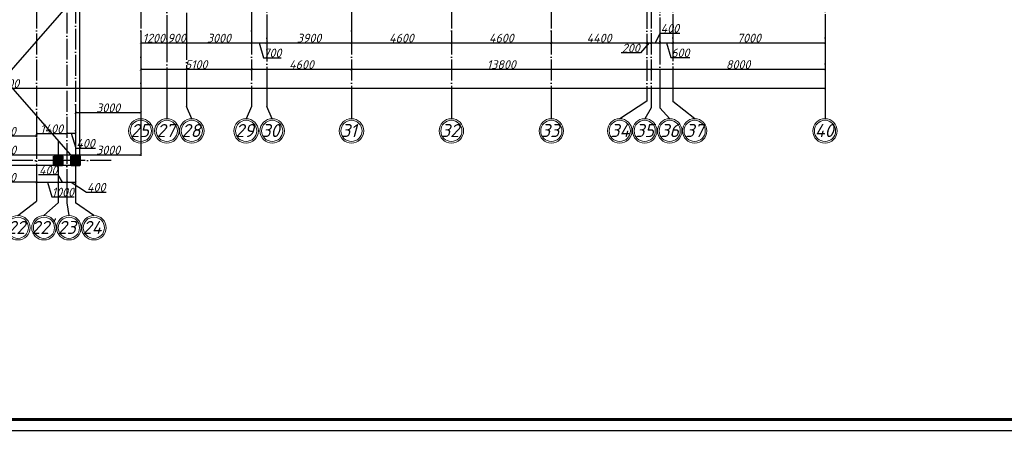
# Model space of a CAD drawing. Header units: millimetres. Extents: x 1112040 to 6903494, y -332921 to -150905.
# Tile 48 of 153: x 1530768 to 1576095, y -241982 to -223032. Entities that reach past the tile are written whole.
import ezdxf

# ---------------------------------------------------------------- set-up
doc = ezdxf.new("R2010")
doc.units = ezdxf.units.MM
doc.linetypes.add('ACAD_ISO04W100', pattern=[30, 24, -3, 0, -3])
doc.layers.add('kolonn', color=7, linetype='Continuous')
doc.layers.add('os', color=253, linetype='Continuous')
doc.styles.get("Standard").update_dxf_attribs({"font": 'isocpeui.ttf'})
doc.styles.add('ГОСТ 300', font='isocpeui.ttf', dxfattribs={"height": 250})
doc.dimstyles.new('ISO-25', dxfattribs={"dimtxt": 400, "dimasz": 100, "dimexe": 50, "dimexo": 50, "dimgap": 20, "dimtad": 1, "dimdec": 0, "dimtxsty": 'Standard', "dimblk": 'ARCHTICK', "dimcen": 20, "dimclrd": 1, "dimclre": 1, "dimadec": 0, "dimazin": 0, "dimtfac": 1, "dimtdec": 0, "dimtmove": 0, "dimatfit": 3, "dimldrblk": 'ARCHTICK', "dimfxl": 1, "dimarcsym": 0})

# ---------------------------------------------------------------- blocks, each defined once
blk = doc.blocks.new('ghsdd')
at = {"ltscale": 50}
h = blk.add_hatch(color=256, dxfattribs=at)
h.paths.add_polyline_path([(0, 200), (-200, 200), (-200, 0), (0, 0)])
h.paths.add_polyline_path([(200, 0), (200, 200), (0, 200), (0, 0)])
h.paths.add_polyline_path([(0, 0), (-200, 0), (-200, -200), (0, -200)])
h.paths.add_polyline_path([(0, 0), (0, -200), (200, -200), (200, 0)])
at = {"lineweight": 0}
for p, q in [((0, -374), (0, 374)), ((-374, 0), (374, 0))]:
    blk.add_line(p, q, dxfattribs=at)
at = {"lineweight": 50, "ltscale": 50}
blk.add_lwpolyline([(200, 200), (200, -200), (-200, -200), (-200, 200), (200, 200)], dxfattribs=at)
blk = doc.blocks.new('_ArchTick')
at = {"color": 0, "linetype": 'ByBlock', "const_width": 0.15}
blk.add_lwpolyline([(-0.5, -0.5), (0.5, 0.5)], dxfattribs=at)
blk = doc.blocks.new('*D2695')
at = {"color": 1, "lineweight": -2, "transparency": 16777216}
for p, q in [((1531542, -227941), (1531542, -228436)), ((1528542, -228055), (1528542, -228436)), ((1528542, -228386), (1531542, -228386))]:
    blk.add_line(p, q, dxfattribs=at)
at = {"color": 1, "lineweight": -2, "transparency": 16777216, "xscale": 100, "yscale": 100, "zscale": 100, "rotation": 180}
blk.add_blockref('_ArchTick', (1528542, -228386), dxfattribs=at)
at = {"color": 1, "lineweight": -2, "transparency": 16777216, "xscale": 100, "yscale": 100, "zscale": 100}
blk.add_blockref('_ArchTick', (1531542, -228386), dxfattribs=at)
at = {"color": 0, "transparency": 16777216, "insert": (1530042, -228166), "char_height": 400, "attachment_point": 5}
blk.add_mtext('3000', dxfattribs=at)
blk = doc.blocks.new('*D2696')
at = {"color": 1, "lineweight": -2, "transparency": 16777216}
for p, q in [((1531542, -227941), (1531542, -228322)), ((1532942, -227932), (1532942, -228322)), ((1531542, -228272), (1532942, -228272))]:
    blk.add_line(p, q, dxfattribs=at)
at = {"color": 1, "lineweight": -2, "transparency": 16777216, "xscale": 100, "yscale": 100, "zscale": 100, "rotation": 180}
blk.add_blockref('_ArchTick', (1531542, -228272), dxfattribs=at)
at = {"color": 1, "lineweight": -2, "transparency": 16777216, "xscale": 100, "yscale": 100, "zscale": 100}
blk.add_blockref('_ArchTick', (1532942, -228272), dxfattribs=at)
at = {"color": 0, "transparency": 16777216, "insert": (1532242, -228052), "char_height": 400, "attachment_point": 5}
blk.add_mtext('1400', dxfattribs=at)
blk = doc.blocks.new('*D2697')
at = {"color": 1, "lineweight": -2, "transparency": 16777216}
for p, q in [((1533342, -226923), (1533342, -228313)), ((1532942, -227932), (1532942, -228313)), ((1532942, -228263), (1533342, -228263)), ((1533142, -228263), (1533346, -228943)), ((1533346, -228943), (1534255, -228943))]:
    blk.add_line(p, q, dxfattribs=at)
at = {"color": 1, "lineweight": -2, "transparency": 16777216, "xscale": 100, "yscale": 100, "zscale": 100, "rotation": 180}
blk.add_blockref('_ArchTick', (1532942, -228263), dxfattribs=at)
at = {"color": 1, "lineweight": -2, "transparency": 16777216, "xscale": 100, "yscale": 100, "zscale": 100}
blk.add_blockref('_ArchTick', (1533342, -228263), dxfattribs=at)
at = {"color": 0, "transparency": 16777216, "insert": (1533801, -228723), "char_height": 400, "attachment_point": 5}
blk.add_mtext('400', dxfattribs=at)
blk = doc.blocks.new('*D2698')
at = {"color": 1, "lineweight": -2, "transparency": 16777216}
for p, q in [((1536342, -223537), (1536342, -227357)), ((1533342, -226923), (1533342, -227357)), ((1533342, -227307), (1536342, -227307))]:
    blk.add_line(p, q, dxfattribs=at)
at = {"color": 1, "lineweight": -2, "transparency": 16777216, "xscale": 100, "yscale": 100, "zscale": 100, "rotation": 180}
blk.add_blockref('_ArchTick', (1533342, -227307), dxfattribs=at)
at = {"color": 1, "lineweight": -2, "transparency": 16777216, "xscale": 100, "yscale": 100, "zscale": 100}
blk.add_blockref('_ArchTick', (1536342, -227307), dxfattribs=at)
at = {"color": 0, "transparency": 16777216, "insert": (1534842, -227087), "char_height": 400, "attachment_point": 5}
blk.add_mtext('3000', dxfattribs=at)
blk = doc.blocks.new('*D2699')
at = {"color": 1, "lineweight": -2, "transparency": 16777216}
for p, q in [((1536342, -223537), (1536342, -224149)), ((1537542, -223484), (1537542, -224149)), ((1536342, -224099), (1537542, -224099))]:
    blk.add_line(p, q, dxfattribs=at)
at = {"color": 1, "lineweight": -2, "transparency": 16777216, "xscale": 100, "yscale": 100, "zscale": 100, "rotation": 180}
blk.add_blockref('_ArchTick', (1536342, -224099), dxfattribs=at)
at = {"color": 1, "lineweight": -2, "transparency": 16777216, "xscale": 100, "yscale": 100, "zscale": 100}
blk.add_blockref('_ArchTick', (1537542, -224099), dxfattribs=at)
at = {"color": 0, "transparency": 16777216, "insert": (1536942, -223879), "char_height": 400, "attachment_point": 5}
blk.add_mtext('1200', dxfattribs=at)
blk = doc.blocks.new('*D2640')
at = {"color": 1, "lineweight": -2, "transparency": 16777216}
for p, q in [((1538442, -223395), (1538442, -224149)), ((1537542, -223484), (1537542, -224149)), ((1537542, -224099), (1538442, -224099))]:
    blk.add_line(p, q, dxfattribs=at)
at = {"color": 1, "lineweight": -2, "transparency": 16777216, "xscale": 100, "yscale": 100, "zscale": 100, "rotation": 180}
blk.add_blockref('_ArchTick', (1537542, -224099), dxfattribs=at)
at = {"color": 1, "lineweight": -2, "transparency": 16777216, "xscale": 100, "yscale": 100, "zscale": 100}
blk.add_blockref('_ArchTick', (1538442, -224099), dxfattribs=at)
at = {"color": 0, "transparency": 16777216, "insert": (1537992, -223879), "char_height": 400, "attachment_point": 5}
blk.add_mtext('900', dxfattribs=at)
blk = doc.blocks.new('*D2641')
at = {"color": 1, "lineweight": -2, "transparency": 16777216}
for p, q in [((1538442, -223395), (1538442, -224149)), ((1541442, -223430), (1541442, -224149)), ((1538442, -224099), (1541442, -224099))]:
    blk.add_line(p, q, dxfattribs=at)
at = {"color": 1, "lineweight": -2, "transparency": 16777216, "xscale": 100, "yscale": 100, "zscale": 100, "rotation": 180}
blk.add_blockref('_ArchTick', (1538442, -224099), dxfattribs=at)
at = {"color": 1, "lineweight": -2, "transparency": 16777216, "xscale": 100, "yscale": 100, "zscale": 100}
blk.add_blockref('_ArchTick', (1541442, -224099), dxfattribs=at)
at = {"color": 0, "transparency": 16777216, "insert": (1539942, -223879), "char_height": 400, "attachment_point": 5}
blk.add_mtext('3000', dxfattribs=at)
blk = doc.blocks.new('*D2642')
at = {"color": 1, "lineweight": -2, "transparency": 16777216}
for p, q in [((1541442, -223430), (1541442, -224149)), ((1542142, -223413), (1542142, -224149)), ((1541442, -224099), (1542142, -224099)), ((1541792, -224099), (1541998, -224786)), ((1541998, -224786), (1542807, -224786))]:
    blk.add_line(p, q, dxfattribs=at)
at = {"color": 1, "lineweight": -2, "transparency": 16777216, "xscale": 100, "yscale": 100, "zscale": 100, "rotation": 180}
blk.add_blockref('_ArchTick', (1541442, -224099), dxfattribs=at)
at = {"color": 1, "lineweight": -2, "transparency": 16777216, "xscale": 100, "yscale": 100, "zscale": 100}
blk.add_blockref('_ArchTick', (1542142, -224099), dxfattribs=at)
at = {"color": 0, "transparency": 16777216, "insert": (1542402, -224564), "char_height": 400, "attachment_point": 5}
blk.add_mtext('700', dxfattribs=at)
blk = doc.blocks.new('*D2643')
at = {"color": 1, "lineweight": -2, "transparency": 16777216}
for p, q in [((1542142, -223413), (1542142, -224149)), ((1546042, -223372), (1546042, -224149)), ((1542142, -224099), (1546042, -224099))]:
    blk.add_line(p, q, dxfattribs=at)
at = {"color": 1, "lineweight": -2, "transparency": 16777216, "xscale": 100, "yscale": 100, "zscale": 100, "rotation": 180}
blk.add_blockref('_ArchTick', (1542142, -224099), dxfattribs=at)
at = {"color": 1, "lineweight": -2, "transparency": 16777216, "xscale": 100, "yscale": 100, "zscale": 100}
blk.add_blockref('_ArchTick', (1546042, -224099), dxfattribs=at)
at = {"color": 0, "transparency": 16777216, "insert": (1544092, -223879), "char_height": 400, "attachment_point": 5}
blk.add_mtext('3900', dxfattribs=at)
blk = doc.blocks.new('*D2644')
at = {"color": 1, "lineweight": -2, "transparency": 16777216}
for p, q in [((1546042, -223372), (1546042, -224149)), ((1550642, -223539), (1550642, -224149)), ((1546042, -224099), (1550642, -224099))]:
    blk.add_line(p, q, dxfattribs=at)
at = {"color": 1, "lineweight": -2, "transparency": 16777216, "xscale": 100, "yscale": 100, "zscale": 100, "rotation": 180}
blk.add_blockref('_ArchTick', (1546042, -224099), dxfattribs=at)
at = {"color": 1, "lineweight": -2, "transparency": 16777216, "xscale": 100, "yscale": 100, "zscale": 100}
blk.add_blockref('_ArchTick', (1550642, -224099), dxfattribs=at)
at = {"color": 0, "transparency": 16777216, "insert": (1548342, -223879), "char_height": 400, "attachment_point": 5}
blk.add_mtext('4600', dxfattribs=at)
blk = doc.blocks.new('*D2645')
at = {"color": 1, "lineweight": -2, "transparency": 16777216}
for p, q in [((1550642, -223539), (1550642, -224149)), ((1555242, -223594), (1555242, -224149)), ((1550642, -224099), (1555242, -224099))]:
    blk.add_line(p, q, dxfattribs=at)
at = {"color": 1, "lineweight": -2, "transparency": 16777216, "xscale": 100, "yscale": 100, "zscale": 100, "rotation": 180}
blk.add_blockref('_ArchTick', (1550642, -224099), dxfattribs=at)
at = {"color": 1, "lineweight": -2, "transparency": 16777216, "xscale": 100, "yscale": 100, "zscale": 100}
blk.add_blockref('_ArchTick', (1555242, -224099), dxfattribs=at)
at = {"color": 0, "transparency": 16777216, "insert": (1552942, -223879), "char_height": 400, "attachment_point": 5}
blk.add_mtext('4600', dxfattribs=at)
blk = doc.blocks.new('*D2646')
at = {"color": 1, "lineweight": -2, "transparency": 16777216}
for p, q in [((1555242, -223594), (1555242, -224149)), ((1559642, -223677), (1559642, -224149)), ((1555242, -224099), (1559642, -224099))]:
    blk.add_line(p, q, dxfattribs=at)
at = {"color": 1, "lineweight": -2, "transparency": 16777216, "xscale": 100, "yscale": 100, "zscale": 100, "rotation": 180}
blk.add_blockref('_ArchTick', (1555242, -224099), dxfattribs=at)
at = {"color": 1, "lineweight": -2, "transparency": 16777216, "xscale": 100, "yscale": 100, "zscale": 100}
blk.add_blockref('_ArchTick', (1559642, -224099), dxfattribs=at)
at = {"color": 0, "transparency": 16777216, "insert": (1557442, -223879), "char_height": 400, "attachment_point": 5}
blk.add_mtext('4400', dxfattribs=at)
blk = doc.blocks.new('*D2647')
at = {"color": 1, "lineweight": -2, "transparency": 16777216}
for p, q in [((1559642, -223677), (1559642, -224149)), ((1559842, -223648), (1559842, -224149)), ((1559742, -224099), (1559348, -224559)), ((1559642, -224099), (1559842, -224099)), ((1559348, -224559), (1558458, -224559))]:
    blk.add_line(p, q, dxfattribs=at)
at = {"color": 1, "lineweight": -2, "transparency": 16777216, "xscale": 100, "yscale": 100, "zscale": 100, "rotation": 180}
blk.add_blockref('_ArchTick', (1559642, -224099), dxfattribs=at)
at = {"color": 1, "lineweight": -2, "transparency": 16777216, "xscale": 100, "yscale": 100, "zscale": 100}
blk.add_blockref('_ArchTick', (1559842, -224099), dxfattribs=at)
at = {"color": 0, "transparency": 16777216, "insert": (1558903, -224339), "char_height": 400, "attachment_point": 5}
blk.add_mtext('200', dxfattribs=at)
blk = doc.blocks.new('*D2648')
at = {"color": 1, "lineweight": -2, "transparency": 16777216}
for p, q in [((1559842, -223648), (1559842, -224149)), ((1560042, -224099), (1560246, -223651)), ((1560242, -223605), (1560242, -224149)), ((1560246, -223651), (1561155, -223651)), ((1559842, -224099), (1560242, -224099))]:
    blk.add_line(p, q, dxfattribs=at)
at = {"color": 1, "lineweight": -2, "transparency": 16777216, "xscale": 100, "yscale": 100, "zscale": 100, "rotation": 180}
blk.add_blockref('_ArchTick', (1559842, -224099), dxfattribs=at)
at = {"color": 1, "lineweight": -2, "transparency": 16777216, "xscale": 100, "yscale": 100, "zscale": 100}
blk.add_blockref('_ArchTick', (1560242, -224099), dxfattribs=at)
at = {"color": 0, "transparency": 16777216, "insert": (1560701, -223431), "char_height": 400, "attachment_point": 5}
blk.add_mtext('400', dxfattribs=at)
blk = doc.blocks.new('*D2649')
at = {"color": 1, "lineweight": -2, "transparency": 16777216}
for p, q in [((1560242, -223605), (1560242, -224149)), ((1560842, -223576), (1560842, -224149)), ((1560242, -224099), (1560842, -224099)), ((1560542, -224099), (1560746, -224779)), ((1560746, -224779), (1561617, -224779))]:
    blk.add_line(p, q, dxfattribs=at)
at = {"color": 1, "lineweight": -2, "transparency": 16777216, "xscale": 100, "yscale": 100, "zscale": 100, "rotation": 180}
blk.add_blockref('_ArchTick', (1560242, -224099), dxfattribs=at)
at = {"color": 1, "lineweight": -2, "transparency": 16777216, "xscale": 100, "yscale": 100, "zscale": 100}
blk.add_blockref('_ArchTick', (1560842, -224099), dxfattribs=at)
at = {"color": 0, "transparency": 16777216, "insert": (1561181, -224559), "char_height": 400, "attachment_point": 5}
blk.add_mtext('600', dxfattribs=at)
blk = doc.blocks.new('*D2650')
at = {"color": 1, "lineweight": -2, "transparency": 16777216}
for p, q in [((1560842, -223576), (1560842, -224149)), ((1567842, -223552), (1567842, -224149)), ((1560842, -224099), (1567842, -224099))]:
    blk.add_line(p, q, dxfattribs=at)
at = {"color": 1, "lineweight": -2, "transparency": 16777216, "xscale": 100, "yscale": 100, "zscale": 100, "rotation": 180}
blk.add_blockref('_ArchTick', (1560842, -224099), dxfattribs=at)
at = {"color": 1, "lineweight": -2, "transparency": 16777216, "xscale": 100, "yscale": 100, "zscale": 100}
blk.add_blockref('_ArchTick', (1567842, -224099), dxfattribs=at)
at = {"color": 0, "transparency": 16777216, "insert": (1564342, -223876), "char_height": 400, "attachment_point": 5}
blk.add_mtext('7000', dxfattribs=at)
blk = doc.blocks.new('*D2747')
at = {"color": 1, "lineweight": -2, "transparency": 16777216}
for p, q in [((1526742, -228984), (1526742, -229302)), ((1526742, -229252), (1533342, -229252)), ((1533342, -229056), (1533342, -229302))]:
    blk.add_line(p, q, dxfattribs=at)
at = {"color": 1, "lineweight": -2, "transparency": 16777216, "xscale": 100, "yscale": 100, "zscale": 100, "rotation": 180}
blk.add_blockref('_ArchTick', (1526742, -229252), dxfattribs=at)
at = {"color": 1, "lineweight": -2, "transparency": 16777216, "xscale": 100, "yscale": 100, "zscale": 100}
blk.add_blockref('_ArchTick', (1533342, -229252), dxfattribs=at)
at = {"color": 0, "transparency": 16777216, "insert": (1530042, -229032), "char_height": 400, "attachment_point": 5}
blk.add_mtext('6600', dxfattribs=at)
blk = doc.blocks.new('*D2748')
at = {"color": 1, "lineweight": -2, "transparency": 16777216}
for p, q in [((1536342, -224980), (1536342, -229302)), ((1533342, -229056), (1533342, -229302)), ((1533342, -229252), (1536342, -229252))]:
    blk.add_line(p, q, dxfattribs=at)
at = {"color": 1, "lineweight": -2, "transparency": 16777216, "xscale": 100, "yscale": 100, "zscale": 100, "rotation": 180}
blk.add_blockref('_ArchTick', (1533342, -229252), dxfattribs=at)
at = {"color": 1, "lineweight": -2, "transparency": 16777216, "xscale": 100, "yscale": 100, "zscale": 100}
blk.add_blockref('_ArchTick', (1536342, -229252), dxfattribs=at)
at = {"color": 0, "transparency": 16777216, "insert": (1534842, -229032), "char_height": 400, "attachment_point": 5}
blk.add_mtext('3000', dxfattribs=at)
blk = doc.blocks.new('*D2749')
at = {"color": 1, "lineweight": -2, "transparency": 16777216}
for p, q in [((1536342, -224980), (1536342, -225367)), ((1541442, -224980), (1541442, -225367)), ((1536342, -225317), (1541442, -225317))]:
    blk.add_line(p, q, dxfattribs=at)
at = {"color": 1, "lineweight": -2, "transparency": 16777216, "xscale": 100, "yscale": 100, "zscale": 100, "rotation": 180}
blk.add_blockref('_ArchTick', (1536342, -225317), dxfattribs=at)
at = {"color": 1, "lineweight": -2, "transparency": 16777216, "xscale": 100, "yscale": 100, "zscale": 100}
blk.add_blockref('_ArchTick', (1541442, -225317), dxfattribs=at)
at = {"color": 0, "transparency": 16777216, "insert": (1538892, -225097), "char_height": 400, "attachment_point": 5}
blk.add_mtext('5100', dxfattribs=at)
blk = doc.blocks.new('*D2750')
at = {"color": 1, "lineweight": -2, "transparency": 16777216}
for p, q in [((1541442, -224980), (1541442, -225367)), ((1546042, -224907), (1546042, -225367)), ((1541442, -225317), (1546042, -225317))]:
    blk.add_line(p, q, dxfattribs=at)
at = {"color": 1, "lineweight": -2, "transparency": 16777216, "xscale": 100, "yscale": 100, "zscale": 100, "rotation": 180}
blk.add_blockref('_ArchTick', (1541442, -225317), dxfattribs=at)
at = {"color": 1, "lineweight": -2, "transparency": 16777216, "xscale": 100, "yscale": 100, "zscale": 100}
blk.add_blockref('_ArchTick', (1546042, -225317), dxfattribs=at)
at = {"color": 0, "transparency": 16777216, "insert": (1543742, -225097), "char_height": 400, "attachment_point": 5}
blk.add_mtext('4600', dxfattribs=at)
blk = doc.blocks.new('*D2751')
at = {"color": 1, "lineweight": -2, "transparency": 16777216}
for p, q in [((1546042, -224907), (1546042, -225367)), ((1559842, -225007), (1559842, -225367)), ((1546042, -225317), (1559842, -225317))]:
    blk.add_line(p, q, dxfattribs=at)
at = {"color": 1, "lineweight": -2, "transparency": 16777216, "xscale": 100, "yscale": 100, "zscale": 100, "rotation": 180}
blk.add_blockref('_ArchTick', (1546042, -225317), dxfattribs=at)
at = {"color": 1, "lineweight": -2, "transparency": 16777216, "xscale": 100, "yscale": 100, "zscale": 100}
blk.add_blockref('_ArchTick', (1559842, -225317), dxfattribs=at)
at = {"color": 0, "transparency": 16777216, "insert": (1552942, -225097), "char_height": 400, "attachment_point": 5}
blk.add_mtext('13800', dxfattribs=at)
blk = doc.blocks.new('*D2752')
at = {"color": 1, "lineweight": -2, "transparency": 16777216}
for p, q in [((1559842, -225007), (1559842, -225367)), ((1567842, -224848), (1567842, -225367)), ((1559842, -225317), (1567842, -225317))]:
    blk.add_line(p, q, dxfattribs=at)
at = {"color": 1, "lineweight": -2, "transparency": 16777216, "xscale": 100, "yscale": 100, "zscale": 100, "rotation": 180}
blk.add_blockref('_ArchTick', (1559842, -225317), dxfattribs=at)
at = {"color": 1, "lineweight": -2, "transparency": 16777216, "xscale": 100, "yscale": 100, "zscale": 100}
blk.add_blockref('_ArchTick', (1567842, -225317), dxfattribs=at)
at = {"color": 0, "transparency": 16777216, "insert": (1563842, -225097), "char_height": 400, "attachment_point": 5}
blk.add_mtext('8000', dxfattribs=at)
blk = doc.blocks.new('*D2753')
at = {"color": 1, "lineweight": -2, "transparency": 16777216}
for p, q in [((1492242, -226139), (1492242, -226242)), ((1567842, -226139), (1567842, -226242)), ((1567842, -226192), (1492242, -226192))]:
    blk.add_line(p, q, dxfattribs=at)
at = {"color": 1, "lineweight": -2, "transparency": 16777216, "xscale": 100, "yscale": 100, "zscale": 100, "rotation": 180}
blk.add_blockref('_ArchTick', (1492242, -226192), dxfattribs=at)
at = {"color": 1, "lineweight": -2, "transparency": 16777216, "xscale": 100, "yscale": 100, "zscale": 100}
blk.add_blockref('_ArchTick', (1567842, -226192), dxfattribs=at)
at = {"color": 0, "transparency": 16777216, "insert": (1530042, -225969), "char_height": 400, "attachment_point": 5}
blk.add_mtext('75600', dxfattribs=at)
blk = doc.blocks.new('*D2714')
at = {"color": 1, "lineweight": -2, "transparency": 16777216}
for p, q in [((1528542, -230279), (1528542, -230559)), ((1531542, -230509), (1528542, -230509)), ((1531542, -230279), (1531542, -230559))]:
    blk.add_line(p, q, dxfattribs=at)
at = {"color": 1, "lineweight": -2, "transparency": 16777216, "xscale": 100, "yscale": 100, "zscale": 100, "rotation": 180}
blk.add_blockref('_ArchTick', (1528542, -230509), dxfattribs=at)
at = {"color": 1, "lineweight": -2, "transparency": 16777216, "xscale": 100, "yscale": 100, "zscale": 100}
blk.add_blockref('_ArchTick', (1531542, -230509), dxfattribs=at)
at = {"color": 0, "transparency": 16777216, "insert": (1530042, -230289), "char_height": 400, "attachment_point": 5}
blk.add_mtext('3000', dxfattribs=at)
blk = doc.blocks.new('*D2454')
at = {"color": 1, "lineweight": -2, "transparency": 16777216}
for p, q in [((1532542, -230148), (1532542, -230559)), ((1531542, -230279), (1531542, -230559)), ((1531542, -230509), (1532542, -230509)), ((1532042, -230509), (1532246, -231189)), ((1532246, -231189), (1533269, -231189))]:
    blk.add_line(p, q, dxfattribs=at)
at = {"color": 1, "lineweight": -2, "transparency": 16777216, "xscale": 100, "yscale": 100, "zscale": 100, "rotation": 180}
blk.add_blockref('_ArchTick', (1531542, -230509), dxfattribs=at)
at = {"color": 1, "lineweight": -2, "transparency": 16777216, "xscale": 100, "yscale": 100, "zscale": 100}
blk.add_blockref('_ArchTick', (1532542, -230509), dxfattribs=at)
at = {"color": 0, "transparency": 16777216, "insert": (1532757, -230969), "char_height": 400, "attachment_point": 5}
blk.add_mtext('1000', dxfattribs=at)
blk = doc.blocks.new('*D2455')
at = {"color": 1, "lineweight": -2, "transparency": 16777216}
for p, q in [((1532538, -230181), (1531628, -230181)), ((1532742, -230509), (1532538, -230181)), ((1532542, -230148), (1532542, -230559)), ((1532942, -230026), (1532942, -230559)), ((1532542, -230509), (1532942, -230509))]:
    blk.add_line(p, q, dxfattribs=at)
at = {"color": 1, "lineweight": -2, "transparency": 16777216, "xscale": 100, "yscale": 100, "zscale": 100, "rotation": 180}
blk.add_blockref('_ArchTick', (1532542, -230509), dxfattribs=at)
at = {"color": 1, "lineweight": -2, "transparency": 16777216, "xscale": 100, "yscale": 100, "zscale": 100}
blk.add_blockref('_ArchTick', (1532942, -230509), dxfattribs=at)
at = {"color": 0, "transparency": 16777216, "insert": (1532083, -229961), "char_height": 400, "attachment_point": 5}
blk.add_mtext('400', dxfattribs=at)
blk = doc.blocks.new('*D2456')
at = {"color": 1, "lineweight": -2, "transparency": 16777216}
for p, q in [((1532942, -230026), (1532942, -230559)), ((1533342, -230046), (1533342, -230559)), ((1532942, -230509), (1533342, -230509)), ((1533142, -230509), (1533836, -230969)), ((1533836, -230969), (1534746, -230969))]:
    blk.add_line(p, q, dxfattribs=at)
at = {"color": 1, "lineweight": -2, "transparency": 16777216, "xscale": 100, "yscale": 100, "zscale": 100, "rotation": 180}
blk.add_blockref('_ArchTick', (1532942, -230509), dxfattribs=at)
at = {"color": 1, "lineweight": -2, "transparency": 16777216, "xscale": 100, "yscale": 100, "zscale": 100}
blk.add_blockref('_ArchTick', (1533342, -230509), dxfattribs=at)
at = {"color": 0, "transparency": 16777216, "insert": (1534291, -230749), "char_height": 400, "attachment_point": 5}
blk.add_mtext('400', dxfattribs=at)
blk = doc.blocks.new('yhtnt')
at = {"ltscale": 100, "insert": (1805413, 98288), "char_height": 250, "width": 11326.72, "attachment_point": 1, "line_spacing_factor": 0.862598, "style": 'ГОСТ 300'}
blk.add_mtext("\\pi1966.0095;Toshkent viloyati, Qibray tumani, Ma'rifat MFY, \\P\\pi1357.77087;Qoramurt ko'chasida 50 o'rinli “Xospis” binosini qurish \\P\\pi2970.74435;(qo'shimcha ishlar va o'zgarishlar) ", dxfattribs=at)
at = {"ltscale": 100, "insert": (1811694, 95395), "char_height": 250, "width": 6095.63, "attachment_point": 1, "style": 'ГОСТ 300'}
blk.add_mtext('\\pi2772.81725;{\\fISOCPEUR|b0|i0|c204|p34;ООО \\P\\pi1972.81725;"MAX ACTIVE" \\P\\pi2185.31725;г. Ташкент}', dxfattribs=at)

msp = doc.modelspace()

# ---------------------------------------------------------------- linework, layer by layer
at = {"linetype": 'Continuous', "lineweight": 25, "ltscale": 100}
msp.add_lwpolyline([(1476548.4, -241937.9), (1595448.4, -241937.9), (1595448.4, -157837.9), (1476548.4, -157837.9), (1476548.4, -241937.9)], dxfattribs=at)
at = {"linetype": 'Continuous', "lineweight": 60, "ltscale": 100}
msp.add_lwpolyline([(1478548.4, -241437.9), (1594948.4, -241437.9), (1594948.4, -158337.9), (1478548.4, -158337.9), (1478548.4, -241437.9)], dxfattribs=at)
at = {"color": 1}
for points in [[(1526541.8, -221721.9), (1526541.8, -229721.9), (1533541.8, -229721.9), (1533541.8, -221721.9), (1526541.8, -229721.9)], [(1533541.8, -229721.9), (1526541.8, -221721.9)]]:
    msp.add_lwpolyline(points, dxfattribs=at)
at = {"lineweight": 30}
for points in [[(1532341.8, -229321.9), (1532741.8, -229321.9), (1532741.8, -229721.9), (1532341.8, -229721.9)], [(1533141.8, -229321.9), (1533541.8, -229321.9), (1533541.8, -229721.9), (1533141.8, -229721.9)]]:
    msp.add_lwpolyline(points, close=True, dxfattribs=at)
at = {"layer": 'os', "linetype": 'ACAD_ISO04W100', "ltscale": 40}
for p, q in [((1531541.8, -164865.7), (1531541.8, -230549.3)), ((1536341.8, -164865.7), (1536341.8, -226089.4)), ((1541441.8, -164865.7), (1541441.8, -226089.4)), ((1546041.8, -164865.7), (1546041.8, -226089.4)), ((1550641.8, -164865.7), (1550641.8, -226089.4)), ((1555241.8, -164865.7), (1555241.8, -226089.4)), ((1559841.8, -164865.7), (1559841.8, -226089.4)), ((1537541.8, -185624.7), (1537541.8, -226089.4)), ((1532941.8, -190306.6), (1532941.8, -230549.3)), ((1538441.8, -190316), (1538441.8, -226089.4)), ((1542141.8, -190394.5), (1542141.8, -226089.4)), ((1560841.8, -208378.9), (1560841.8, -226089.4)), ((1567841.8, -208378.9), (1567841.8, -226089.4)), ((1559641.8, -209284.7), (1559641.8, -226089.4)), ((1560241.8, -210933.8), (1560241.8, -226089.4)), ((1533341.8, -217450.5), (1533341.8, -230549.3)), ((1532541.8, -228610), (1532541.8, -230549.3)), ((1534975, -229521.9), (1484191.9, -229521.9))]:
    msp.add_line(p, q, dxfattribs=at)
at = {"layer": 'os'}
for p, q in [((1536341.8, -226089.4), (1536341.8, -227589.4)), ((1537541.8, -226089.4), (1537541.8, -227589.4)), ((1538441.8, -226089.4), (1538441.8, -227029.3)), ((1541441.8, -226089.4), (1541441.8, -227029.3)), ((1542141.8, -226089.4), (1542141.8, -227029.3)), ((1546041.8, -226089.4), (1546041.8, -227589.4)), ((1550641.8, -226089.4), (1550641.8, -227589.4)), ((1555241.8, -226089.4), (1555241.8, -227589.4)), ((1559641.8, -226089.4), (1559641.8, -226778.6)), ((1559841.8, -226089.4), (1559841.8, -227084.1)), ((1560241.8, -226089.4), (1560241.8, -227084.1)), ((1560841.8, -226089.4), (1560841.8, -226791.9)), ((1567841.8, -226089.4), (1567841.8, -227589.4)), ((1538691.8, -227589.4), (1538441.8, -227029.3)), ((1531541.8, -230549.3), (1531541.8, -231378.9)), ((1532541.8, -230549.3), (1532541.8, -231467.9)), ((1532941.8, -230549.3), (1532941.8, -231467.9)), ((1533341.8, -230549.3), (1533341.8, -231467.9)), ((1530684.1, -232049.3), (1531541.8, -231378.9)), ((1532541.8, -231467.9), (1531884.1, -232049.3))]:
    msp.add_line(p, q, dxfattribs=at)
at = {"layer": 'os', "color": 0}
for points in [[(1541441.8, -227029.3), (1541191.8, -227589.4)], [(1542391.8, -227589.4), (1542141.8, -227029.3)], [(1559641.8, -226778.6), (1558391.8, -227589.4)], [(1559841.8, -227084.1), (1559541.8, -227589.4)], [(1560691.8, -227589.4), (1560241.8, -227084.1)], [(1561841.8, -227589.4), (1560841.8, -226791.9)], [(1532941.8, -231467.9), (1533034.1, -232049.3)], [(1534184.1, -232049.3), (1533341.8, -231467.9)]]:
    msp.add_lwpolyline(points, dxfattribs=at)
at = {"layer": 'os', "color": 0, "lineweight": 0}
for centre, radius in [((1536341.8, -228151.9), 562.5), ((1536341.8, -228151.9), 487.5), ((1537541.8, -228151.9), 562.5), ((1537541.8, -228151.9), 487.5), ((1538691.8, -228151.9), 562.5), ((1538691.8, -228151.9), 487.5), ((1541191.8, -228151.9), 562.5), ((1541191.8, -228151.9), 487.5), ((1542391.8, -228151.9), 562.5), ((1542391.8, -228151.9), 487.5), ((1546041.8, -228151.9), 562.5), ((1546041.8, -228151.9), 487.5), ((1550641.8, -228151.9), 562.5), ((1550641.8, -228151.9), 487.5), ((1555241.8, -228151.9), 562.5), ((1555241.8, -228151.9), 487.5), ((1558391.8, -228151.9), 562.5), ((1558391.8, -228151.9), 487.5), ((1559541.8, -228151.9), 562.5), ((1559541.8, -228151.9), 487.5), ((1560691.8, -228151.9), 562.5), ((1560691.8, -228151.9), 487.5), ((1561841.8, -228151.9), 562.5), ((1561841.8, -228151.9), 487.5), ((1567841.8, -228151.9), 562.5), ((1567841.8, -228151.9), 487.5), ((1530684.1, -232611.8), 562.5), ((1531884.1, -232611.8), 562.5), ((1533034.1, -232611.8), 562.5), ((1534184.1, -232611.8), 562.5), ((1530684.1, -232611.8), 487.5), ((1531884.1, -232611.8), 487.5), ((1533034.1, -232611.8), 487.5), ((1534184.1, -232611.8), 487.5)]:
    msp.add_circle(centre, radius, dxfattribs=at)

# ---------------------------------------------------------------- block references
for p in [(-460477.3, -335255.6), (-341377.3, -335455.6)]:
    msp.add_blockref('yhtnt', p)
at = {"layer": 'kolonn', "xscale": -1}
for p in [(1532541.8, -229521.9), (1533341.8, -229521.9)]:
    msp.add_blockref('ghsdd', p, dxfattribs=at)

# ---------------------------------------------------------------- texts
at = {"ltscale": 50}
for s, p in [('25', (1535875, -228435.5)), ('27', (1537075, -228435.5)), ('28', (1538225, -228435.5)), ('29', (1540696.2, -228435.5)), ('30', (1541896.2, -228435.5)), ('31', (1545561.7, -228435.5)), ('32', (1550162.8, -228435.5)), ('33', (1554762.8, -228435.5)), ('34', (1557958.3, -228435.5)), ('35', (1559108.3, -228435.5)), ('36', (1560258.3, -228435.5)), ('37', (1561408.3, -228435.5)), ('40', (1567374.7, -228435.5)), ('22', (1530198.7, -232895.5)), ("22'", (1531303.8, -232895.5)), ('23', (1532521.6, -232895.5)), ('24', (1533671.6, -232895.5))]:
    msp.add_text(s, height=600, dxfattribs=at).set_placement(p)
at = {"ltscale": 100, "insert": (1278866.5, -225091.9), "char_height": 812.25, "width": 30724.842, "attachment_point": 1, "line_spacing_factor": 0.862598}
msp.add_mtext("\\pi677.61802;Toshkent viloyati, Qibray tumani, Ma'rifat MFY, Qoramurt \\P\\pi3956.15439;ko'chasida 50 o'rinli “Xospis” binosini qurish \\P\\pi6614.11944;(qo'shimcha ishlar va o'zgarishlar) ", dxfattribs=at)

# ---------------------------------------------------------------- dimensions: what is measured, and where the dimension line sits
for base, p1, p2, picture, middle in [((1537541.8, -224098.7), (1536341.8, -223487), (1537541.8, -223433.8), '*D2699', (1536941.8, -223878.7)), ((1538441.8, -224098.7), (1537541.8, -223433.8), (1538441.8, -223345.2), '*D2640', (1537991.8, -223878.7)), ((1541441.8, -224098.7), (1538441.8, -223345.2), (1541441.8, -223380.5), '*D2641', (1539941.8, -223878.7)), ((1542141.8, -224098.7), (1541441.8, -223380.5), (1542141.8, -223362.7), '*D2642', (1542018.1, -224563.9)), ((1546041.8, -224098.7), (1542141.8, -223362.7), (1546041.8, -223321.6), '*D2643', (1544091.8, -223878.7)), ((1550641.8, -224098.7), (1546041.8, -223321.6), (1550641.8, -223488.7), '*D2644', (1548341.8, -223878.7)), ((1536341.8, -227306.8), (1533341.8, -226872.7), (1536341.8, -223487), '*D2698', (1534841.8, -227086.8)), ((1555241.8, -224098.7), (1550641.8, -223488.7), (1555241.8, -223544.4), '*D2645', (1552941.8, -223878.7)), ((1559641.8, -224098.7), (1555241.8, -223544.4), (1559641.8, -223626.9), '*D2646', (1557441.8, -223878.7)), ((1560841.8, -224098.7), (1560241.8, -223555.1), (1560841.8, -223526.3), '*D2649', (1560765.8, -224558.7)), ((1567841.8, -224098.7), (1560841.8, -223526.3), (1567841.8, -223501.8), '*D2650', (1564341.8, -223876.2)), ((1567841.8, -225317.2), (1559841.8, -224956.6), (1567841.8, -224798.5), '*D2752', (1563841.8, -225097.2)), ((1536341.8, -229251.7), (1533341.8, -229005.9), (1536341.8, -224930.5), '*D2748', (1534841.8, -229031.7)), ((1541441.8, -225317.2), (1536341.8, -224930.5), (1541441.8, -224930.5), '*D2749', (1538891.8, -225097.2)), ((1546041.8, -225317.2), (1541441.8, -224930.5), (1546041.8, -224857.4), '*D2750', (1543741.8, -225097.2)), ((1559841.8, -225317.2), (1546041.8, -224857.4), (1559841.8, -224956.6), '*D2751', (1552941.8, -225097.2)), ((1533341.8, -228263.1), (1532941.8, -227882.1), (1533341.8, -226872.7), '*D2697', (1533365.8, -228723.1)), ((1531541.8, -228385.9), (1528541.8, -228004.9), (1531541.8, -227890.9), '*D2695', (1530041.8, -228165.9)), ((1532941.8, -228271.9), (1531541.8, -227890.9), (1532941.8, -227882.1), '*D2696', (1532241.8, -228051.9)), ((1533341.8, -229251.7), (1526741.8, -228934), (1533341.8, -229005.9), '*D2747', (1530041.8, -229031.7))]:
    dim = msp.add_linear_dim(base=base, p1=p1, p2=p2, dimstyle='ISO-25', override={"dimtmove": 1})
    dim.commit()
    dim.dimension.update_dxf_attribs({"geometry": picture, "text_midpoint": middle})
for base, p1, p2, picture, middle in [((1560241.8, -224098.7), (1559841.8, -223598.2), (1560241.8, -223555.1), '*D2648', (1560265.8, -223650.6)), ((1559841.8, -224098.7), (1559641.8, -223626.9), (1559841.8, -223598.2), '*D2647', (1559328.1, -224558.7))]:
    dim = msp.add_linear_dim(base=base, p1=p1, p2=p2, dimstyle='ISO-25', override={"dimtmove": 1})
    dim.commit()
    dim.dimension.update_dxf_attribs({"geometry": picture, "text_midpoint": middle, "dimtype": 160})
for base, p1, p2, picture, middle in [((1492241.8, -226191.9), (1567841.8, -226089.4), (1492241.8, -226089.4), '*D2753', (1530041.8, -225969.3)), ((1528541.8, -230508.7), (1531541.8, -230229), (1528541.8, -230229), '*D2714', (1530041.8, -230288.7))]:
    dim = msp.add_linear_dim(base=base, p1=p1, p2=p2, dimstyle='ISO-25')
    dim.commit()
    dim.dimension.update_dxf_attribs({"geometry": picture, "text_midpoint": middle})
for base, p1, p2, picture, middle in [((1532941.8, -230508.7), (1532541.8, -230097.9), (1532941.8, -229975.6), '*D2455', (1532517.8, -230180.6)), ((1533341.8, -230508.7), (1532941.8, -229975.6), (1533341.8, -229996.1), '*D2456', (1533856.3, -230968.7))]:
    dim = msp.add_linear_dim(base=base, p1=p1, p2=p2, angle=180, dimstyle='ISO-25', override={"dimtmove": 1})
    dim.commit()
    dim.dimension.update_dxf_attribs({"geometry": picture, "text_midpoint": middle, "dimtype": 160})
dim = msp.add_linear_dim(base=(1532541.8, -230508.7), p1=(1531541.8, -230229), p2=(1532541.8, -230097.9), angle=180, dimstyle='ISO-25', override={"dimtmove": 1})
dim.commit()
dim.dimension.update_dxf_attribs({"geometry": '*D2454', "text_midpoint": (1532265.8, -230968.7)})

doc.saveas('drawing.dxf')
